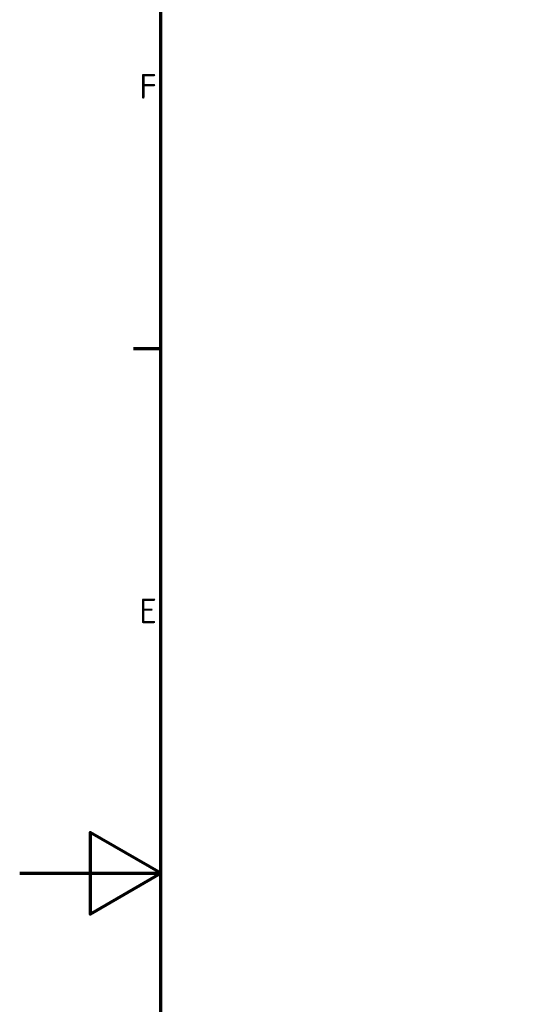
# Model space of a CAD drawing. Header units: millimetres. Extents: x 0 to 5104, y -184 to 1188.
# Tile 20 of 221: x 0 to 144, y 557 to 836. Entities that reach past the tile are written whole.
import ezdxf

# ---------------------------------------------------------------- set-up
doc = ezdxf.new("R2010")
doc.units = ezdxf.units.MM
doc.header["$LTSCALE"] = 2
doc.layers.get('0').update_dxf_attribs({"lineweight": 25})
doc.layers.add('Rahmen (ISO)', color=7, linetype='Continuous', lineweight=70)
doc.styles.add('Notiztext (DIN)', font='isocpeur.ttf')

# ---------------------------------------------------------------- blocks, each defined once
blk = doc.blocks.new('Ränder Vorgaberahmen')
at = {"layer": 'Rahmen (ISO)'}
blk.add_line((20, 371.25), (16.1, 371.25), dxfattribs=at)
at = {"layer": 'Rahmen (ISO)', "flags": 128}
for points in [[(20, 20), (20, 574), (821, 574), (821, 20), (20, 20)], [(0, 297), (20, 297), (10, 302.77), (10, 291.23), (20, 297)]]:
    blk.add_lwpolyline(points, dxfattribs=at)
at = {"layer": 'Rahmen (ISO)', "char_height": 3.5, "attachment_point": 7, "style": 'Notiztext (DIN)'}
for s, insert in [('F', (16.93, 406.63)), ('E', (16.93, 332.38))]:
    blk.add_mtext(s, dxfattribs=dict(at, insert=insert))

msp = doc.modelspace()

# ---------------------------------------------------------------- block references
at = {"xscale": 2, "yscale": 2, "zscale": 2}
msp.add_blockref('Ränder Vorgaberahmen', (0, 0), dxfattribs=at)

doc.saveas('drawing.dxf')
